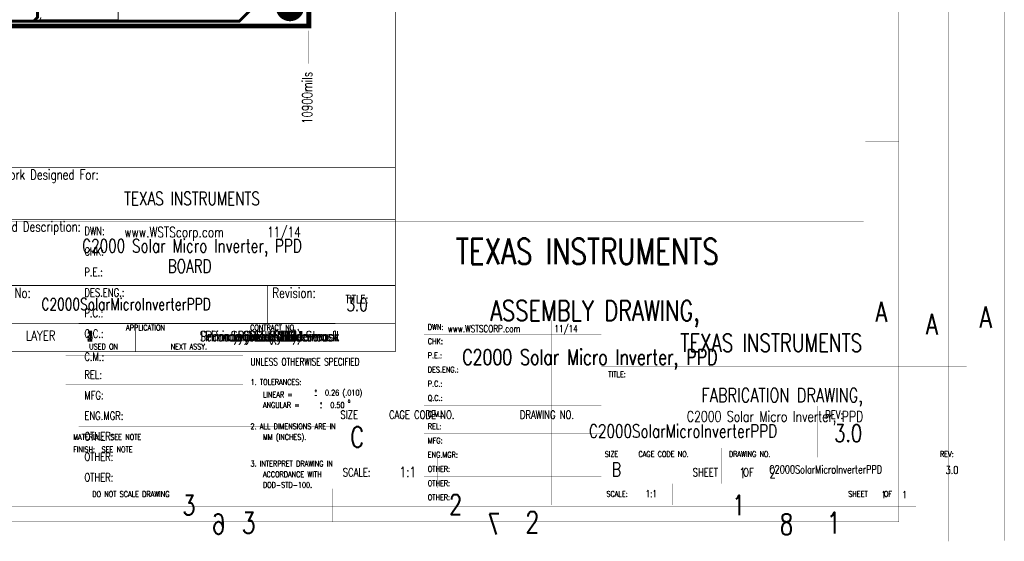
# Model space of a CAD drawing. Extents: x -7.2 to 18.3, y -5.6 to 10.9.
# Tile 90 of 112: x 7.8 to 18.3, y -5.6 to -0.1. Entities that reach past the tile are written whole.
import ezdxf
from ezdxf.enums import TextEntityAlignment as Align

# ---------------------------------------------------------------- set-up
doc = ezdxf.new("R2010")
doc.units = 0
for name, pattern in [('SIG_153', [2, 1, 1]), ('SIG_294', [2, 1, 1]), ('SIG_296', [2, 1, 1]), ('TRMIDX_2048', [2, 1, 1])]:
    doc.linetypes.add(name, pattern=pattern)
for name, color, linetype in [('2D_LINE_02', 112, 'CONTINUOUS'), ('2D_LINE_116', 255, 'CONTINUOUS'), ('2D_LINE_121', 146, 'CONTINUOUS'), ('2D_LINE_129', 2, 'CONTINUOUS'), ('2D_LINE_130', 106, 'CONTINUOUS'), ('BOARD_OUTLINE_00', 254, 'CONTINUOUS'), ('DIMENSION2_122', 254, 'CONTINUOUS'), ('DIMENSION4_122', 254, 'CONTINUOUS'), ('DIMENSION6_122', 254, 'CONTINUOUS'), ('DIMENSION7_122', 254, 'CONTINUOUS'), ('DRIL_NPLTE_THRU_01', 16, 'CONTINUOUS'), ('DRIL_NPLTE_THRU_03', 146, 'CONTINUOUS'), ('DRIL_NPLTE_THRU_04', 176, 'CONTINUOUS'), ('DRIL_SYMBOL', 254, 'CONTINUOUS'), ('PADS_BOT', 5, 'CONTINUOUS'), ('PADS_INNER', 1, 'CONTINUOUS'), ('PADS_TOP', 1, 'CONTINUOUS'), ('PADS_XR_131', 3, 'CONTINUOUS'), ('PADS_XR_132', 6, 'CONTINUOUS'), ('POUR_OUTLINE_03', 130, 'CONTINUOUS'), ('TEXT_01', 1, 'CONTINUOUS'), ('TEXT_02', 112, 'CONTINUOUS'), ('TEXT_03', 130, 'CONTINUOUS'), ('TEXT_04', 5, 'CONTINUOUS'), ('TEXT_116', 255, 'CONTINUOUS'), ('TEXT_121', 146, 'CONTINUOUS'), ('TEXT_122', 4, 'CONTINUOUS'), ('TEXT_123', 255, 'CONTINUOUS'), ('TEXT_125', 3, 'CONTINUOUS'), ('TEXT_126', 6, 'CONTINUOUS'), ('TEXT_127', 254, 'CONTINUOUS'), ('TEXT_129', 2, 'CONTINUOUS'), ('TEXT_130', 106, 'CONTINUOUS'), ('TRACE_03', 130, 'CONTINUOUS'), ('TRACE_04', 5, 'CONTINUOUS')]:
    doc.layers.add(name, color=color, linetype=linetype)
doc.styles.add('W0$0010890026', font='simplex', dxfattribs={"width": 0.75})
doc.styles.add('W0$00109', font='simplex', dxfattribs={"width": 0.75})
doc.styles.add('W0$0011250131', font='simplex', dxfattribs={"width": 0.75})
doc.styles.add('W0$0015', font='simplex', dxfattribs={"width": 0.75})
doc.styles.add('W0$005', font='simplex', dxfattribs={"width": 0.75})
doc.styles.add('W0$01', font='simplex', dxfattribs={"width": 0.75})

# ---------------------------------------------------------------- blocks, each defined once
blk = doc.blocks.new('SMOOTH_0$01')
at = {"const_width": 0.005}
blk.add_lwpolyline([(-0.0025, 0, 1), (0.0025, 0, 1)], format="xyb", close=True, dxfattribs=at)
blk = doc.blocks.new('BOARD_1')
at = {"layer": 'BOARD_OUTLINE_00', "const_width": 0.01}
blk.add_lwpolyline([(-2.0303, 2.4627), (9.0698, 2.4627), (9.0698, -5.5373), (-2.0303, -5.5373)], close=True, dxfattribs=at)
at = {"layer": 'BOARD_OUTLINE_00'}
blk.add_blockref('SMOOTH_0$01', (9.0698, -5.5373), dxfattribs=at)
blk = doc.blocks.new('SMOOTH_0$008')
at = {"const_width": 0.004}
blk.add_lwpolyline([(-0.002, 0, 1), (0.002, 0, 1)], format="xyb", close=True, dxfattribs=at)
blk = doc.blocks.new('DRAWING_7')
at = {"layer": '2D_LINE_116', "const_width": 0.008}
blk.add_lwpolyline([(-6.1542, 0), (7.2, 0), (7.2, 12.6876), (-6.1542, 12.6876)], close=True, dxfattribs=at)
at = {"layer": '2D_LINE_116'}
blk.add_blockref('SMOOTH_0$008', (7.2, 0), dxfattribs=at)
blk = doc.blocks.new('DRAWING_8')
at = {"layer": '2D_LINE_116', "const_width": 0.008}
blk.add_lwpolyline([(0, 0), (7.2, 0), (7.2, 1.95), (0, 1.95)], close=True, dxfattribs=at)
at = {"layer": '2D_LINE_116'}
for p in [(0, 1.95), (7.2, 1.95), (0, 0), (7.2, 0)]:
    blk.add_blockref('SMOOTH_0$008', p, dxfattribs=at)
blk = doc.blocks.new('DRAWING_9')
at = {"layer": '2D_LINE_116', "const_width": 0.008}
blk.add_lwpolyline([(0, 0), (4.35, 0), (4.35, -1.4), (0, -1.4)], close=True, dxfattribs=at)
at = {"layer": '2D_LINE_116'}
for p in [(0, 0), (4.35, 0), (0, -1.4), (4.35, -1.4)]:
    blk.add_blockref('SMOOTH_0$008', p, dxfattribs=at)
blk = doc.blocks.new('DRAWING_10')
at = {"layer": '2D_LINE_116', "const_width": 0.008}
blk.add_lwpolyline([(0, 0), (4.35, 0), (4.35, -0.3), (0, -0.3)], close=True, dxfattribs=at)
at = {"layer": '2D_LINE_116'}
for p in [(0, 0), (4.35, 0), (0, -0.3), (4.35, -0.3)]:
    blk.add_blockref('SMOOTH_0$008', p, dxfattribs=at)
blk = doc.blocks.new('DRAWING_11')
at = {"layer": '2D_LINE_116', "const_width": 0.008}
blk.add_lwpolyline([(0, 0), (1.6, 0), (1.6, -0.3), (0, -0.3)], close=True, dxfattribs=at)
at = {"layer": '2D_LINE_116'}
for p in [(0, 0), (1.6, 0), (0, -0.3), (1.6, -0.3)]:
    blk.add_blockref('SMOOTH_0$008', p, dxfattribs=at)
blk = doc.blocks.new('DRAWING_12')
at = {"layer": '2D_LINE_116', "const_width": 0.008}
blk.add_lwpolyline([(0, 0), (4.35, 0), (4.35, 0.55), (0, 0.55)], close=True, dxfattribs=at)
at = {"layer": '2D_LINE_116'}
for p in [(0, 0.55), (4.35, 0.55), (0, 0), (4.35, 0)]:
    blk.add_blockref('SMOOTH_0$008', p, dxfattribs=at)
blk = doc.blocks.new('DRAWING_13')
at = {"layer": '2D_LINE_116', "const_width": 0.008}
blk.add_lwpolyline([(0, 0), (4.35, 0), (4.35, 0.7), (0, 0.7)], close=True, dxfattribs=at)
at = {"layer": '2D_LINE_116'}
for p in [(0, 0.7), (4.35, 0.7), (0, 0), (4.35, 0)]:
    blk.add_blockref('SMOOTH_0$008', p, dxfattribs=at)
blk = doc.blocks.new('DRAWING_14')
at = {"layer": '2D_LINE_116', "const_width": 0.008}
blk.add_lwpolyline([(0, 0), (1.35, 0), (1.35, 0.4), (0, 0.4)], close=True, dxfattribs=at)
at = {"layer": '2D_LINE_116'}
for p in [(0, 0.4), (1.35, 0.4), (0, 0), (1.35, 0)]:
    blk.add_blockref('SMOOTH_0$008', p, dxfattribs=at)
blk = doc.blocks.new('SMOOTH_0$05')
at = {"const_width": 0.025}
blk.add_lwpolyline([(-0.0125, 0, 1), (0.0125, 0, 1)], format="xyb", close=True, dxfattribs=at)
blk = doc.blocks.new('DRAWING_275')
at = {"layer": '2D_LINE_02', "const_width": 0.05}
blk.add_lwpolyline([(-2.0303, 2.4627), (9.0698, 2.4627), (9.0698, -5.5373), (-2.0303, -5.5373)], close=True, dxfattribs=at)
at = {"layer": '2D_LINE_02'}
blk.add_blockref('SMOOTH_0$05', (9.0698, -5.5373), dxfattribs=at)
blk = doc.blocks.new('SMOOTH_0$001')
at = {"const_width": 0.0005}
blk.add_lwpolyline([(-0.00025, 0, 1), (0.00025, 0, 1)], format="xyb", close=True, dxfattribs=at)
blk = doc.blocks.new('DRAWING_292')
at = {"layer": '2D_LINE_121', "const_width": 0.001}
for points in [[(-0.352, -0.375), (25.148, -0.375), (25.148, 16.125), (-0.352, 16.125)], [(0, 0), (24.75, 0), (24.75, 15.75), (0, 15.75)]]:
    blk.add_lwpolyline(points, close=True, dxfattribs=at)
for points in [[(15.223, 0.004), (15.223, 1.954)], [(15.224, 1.954), (24.749, 1.954)], [(17.099, 0.004), (17.099, 1.954)], [(19.012, 0.004), (19.012, 1.954)], [(20.364, 0.004), (20.364, 1.954)], [(20.889, 0.004), (20.889, 1.954)], [(19.012, 1.804), (20.887, 1.804)], [(15.224, 1.766), (17.099, 1.766)], [(16.162, 1.766), (16.162, 0.829)], [(15.224, 1.579), (17.099, 1.579)], [(17.099, 1.602), (19.012, 1.602)], [(19.012, 1.654), (20.887, 1.654)], [(19.012, 1.504), (20.887, 1.504)], [(20.887, 1.466), (24.749, 1.466)], [(15.224, 1.429), (17.099, 1.429)], [(19.012, 1.354), (20.887, 1.354)], [(15.224, 1.279), (17.099, 1.279)], [(19.012, 1.204), (20.887, 1.204)], [(15.224, 1.129), (17.099, 1.129)], [(19.012, 1.054), (20.887, 1.054)], [(15.224, 0.979), (17.099, 0.979)], [(19.012, 0.904), (20.887, 0.904)], [(15.224, 0.829), (17.099, 0.829)], [(19.012, 0.754), (20.887, 0.754)], [(19.012, 0.604), (20.887, 0.604)], [(20.887, 0.604), (24.749, 0.604)], [(21.187, 0.229), (21.187, 0.604)], [(22.162, 0.229), (22.162, 0.604)], [(24.412, 0.229), (24.412, 0.604)], [(19.012, 0.454), (20.887, 0.454)], [(19.012, 0.304), (20.887, 0.304)], [(20.889, 0.231), (24.741, 0.231)], [(21.637, 0.004), (21.637, 0.229)], [(23.437, 0.004), (23.437, 0.229)], [(19.012, 0.154), (20.887, 0.154)], [(15.586, -0.375), (15.586, 0)], [(18.773, -0.375), (18.773, 0)], [(21.773, -0.375), (21.773, 0)]]:
    blk.add_lwpolyline(points, dxfattribs=at)
at = {"layer": '2D_LINE_121'}
for p in [(15.223, 1.954), (15.224, 1.954), (17.099, 1.954), (19.012, 1.954), (20.364, 1.954), (20.889, 1.954), (24.749, 1.954), (19.012, 1.804), (20.887, 1.804), (15.224, 1.766), (16.162, 1.766), (17.099, 1.766), (15.224, 1.579), (17.099, 1.602), (17.099, 1.579), (19.012, 1.654), (19.012, 1.602), (20.887, 1.654), (19.012, 1.504), (20.887, 1.504), (20.887, 1.466), (24.749, 1.466), (15.224, 1.429), (17.099, 1.429), (19.012, 1.354), (20.887, 1.354), (15.224, 1.279), (17.099, 1.279), (19.012, 1.204), (20.887, 1.204), (15.224, 1.129), (17.099, 1.129), (19.012, 1.054), (20.887, 1.054), (15.224, 0.979), (17.099, 0.979), (19.012, 0.904), (20.887, 0.904), (15.224, 0.829), (16.162, 0.829), (17.099, 0.829), (19.012, 0.754), (20.887, 0.754), (19.012, 0.604), (20.887, 0.604), (20.887, 0.604), (21.187, 0.604), (22.162, 0.604), (24.412, 0.604), (24.749, 0.604), (19.012, 0.454), (20.887, 0.454), (19.012, 0.304), (20.887, 0.304), (20.889, 0.231), (21.187, 0.229), (21.637, 0.229), (22.162, 0.229), (23.437, 0.229), (24.412, 0.229), (24.741, 0.231), (19.012, 0.154), (20.887, 0.154), (15.223, 0.004), (15.586, 0), (17.099, 0.004), (18.773, 0), (19.012, 0.004), (20.364, 0.004), (20.889, 0.004), (21.637, 0.004), (21.773, 0), (23.437, 0.004), (24.75, 0), (15.586, -0.375), (18.773, -0.375), (21.773, -0.375), (25.148, -0.375)]:
    blk.add_blockref('SMOOTH_0$001', p, dxfattribs=at)
at = {"layer": 'TEXT_121', "style": 'W0$0015', "width": 0.75}
for s, height, p in [('A', 0.225, (24.886, 1.875)), ('APPLICATION', 0.06, (15.862, 1.847)), ('CONTRACT NO.', 0.06, (17.174, 1.847)), ('DWN:', 0.06, (19.053, 1.853)), ('www.WSTSCORP.com       11/14', 0.07501, (19.265, 1.828)), ('USED ON', 0.06, (15.472, 1.646)), ('NEXT ASSY.', 0.06, (16.334, 1.646)), ('CHK:', 0.06, (19.053, 1.703)), ('P.E.:', 0.06, (19.053, 1.553)), ('UNLESS OTHERWISE SPECIFIED', 0.075, (17.178, 1.478)), ('DES.ENG.:', 0.06, (19.053, 1.403)), ('TITLE:', 0.06, (20.962, 1.354)), ('1. TOLERANCES:', 0.06, (17.178, 1.271)), ('P.C.:', 0.06, (19.053, 1.253)), ('LINEAR =', 0.06, (17.309, 1.14)), ('+', 0.03, (17.853, 1.196)), ('-', 0.03, (17.853, 1.148)), ('0.26 (.010)', 0.06, (17.966, 1.159)), ('Q.C.:', 0.06, (19.053, 1.103)), ('ANGULAR =', 0.06, (17.309, 1.028)), ('+', 0.03, (17.909, 1.065)), ('0.50', 0.06, (18.022, 1.028)), ('0', 0.03, (18.209, 1.084)), ('-', 0.03, (17.909, 1.017)), ('C.M.:', 0.06, (19.053, 0.934)), ('2. ALL DIMENSIONS ARE IN', 0.06, (17.178, 0.803)), ('REL:', 0.06, (19.053, 0.803)), ('MATERIAL:  SEE NOTE', 0.06, (15.303, 0.69)), ('MM (INCHES).', 0.06, (17.309, 0.69)), ('MFG:', 0.06, (19.053, 0.653)), ('FINISH:  SEE NOTE', 0.06, (15.303, 0.559)), ('ENG.MGR:', 0.06, (19.053, 0.503)), ('SIZE', 0.06, (20.924, 0.51)), ('CAGE CODE NO.', 0.06, (21.28, 0.51)), ('DRAWING NO.', 0.06, (22.237, 0.51)), ('REV:', 0.06, (24.468, 0.51)), ('3. INTERPRET DRAWING IN', 0.06, (17.178, 0.409)), ('B', 0.15, (20.996, 0.302)), ('ACCORDANCE WITH', 0.06, (17.309, 0.296)), ('OTHER:', 0.06, (19.053, 0.353)), ('DOD-STD-100.', 0.06, (17.309, 0.184)), ('OTHER:', 0.06, (19.053, 0.203)), ('DO NOT SCALE DRAWING', 0.06, (15.505, 0.087)), ('OTHER:', 0.06, (19.053, 0.053)), ('SCALE:', 0.06, (20.942, 0.089)), ('1:1', 0.075, (21.356, 0.084)), ('SHEET     OF', 0.06, (23.499, 0.089)), ('1    1', 0.075, (23.85, 0.075)), ('3', 0.225, (17.086, -0.3)), ('2', 0.225, (20.086, -0.292)), ('1', 0.225, (23.273, -0.3))]:
    blk.add_text(s, height=height, dxfattribs=at).set_placement(p)
for s, height, p in [('TEXAS INSTRUMENTS', 0.1875, (22.684, 1.716)), ('FABRICATION DRAWING,', 0.15, (22.8, 1.163)), ('C2000 Solar Micro Inverter, PPD', 0.1125, (22.725, 0.938)), ('C2000SolarMicroInverterPPD', 0.084, (23.26, 0.378)), ('3.0', 0.084, (24.596, 0.372))]:
    blk.add_text(s, height=height, dxfattribs=at).set_placement(p, align=Align.MIDDLE_CENTER)
blk = doc.blocks.new('DRAWING_315')
at = {"layer": '2D_LINE_130', "const_width": 0.001}
for points in [[(23.859, -0.705), (-0.889, -0.705), (-0.889, 15.308), (23.859, 15.308)], [(23.518, -0.341), (-0.502, -0.341), (-0.502, 14.945), (23.518, 14.945)]]:
    blk.add_lwpolyline(points, close=True, dxfattribs=at)
for points in [[(23.859, 3.444), (23.495, 3.444)], [(14.579, -0.705), (14.579, -0.341)], [(17.672, -0.705), (17.672, -0.341)], [(20.584, -0.705), (20.584, -0.341)]]:
    blk.add_lwpolyline(points, dxfattribs=at)
at = {"layer": '2D_LINE_130'}
for p in [(23.495, 3.444), (23.859, 3.444), (14.579, -0.341), (17.672, -0.341), (20.584, -0.341), (23.518, -0.341), (14.579, -0.705), (17.672, -0.705), (20.584, -0.705), (23.859, -0.705)]:
    blk.add_blockref('SMOOTH_0$001', p, dxfattribs=at)
at = {"layer": 'TEXT_130', "style": 'W0$0011250131', "text_generation_flag": 2, "width": 0.75}
for s, p in [('A', (23.75, 1.479)), ('6', (16.216, -0.632)), ('7', (19.128, -0.632)), ('8', (22.221, -0.632))]:
    blk.add_text(s, height=0.218, dxfattribs=at).set_placement(p)
blk = doc.blocks.new('DRAWING_316')
at = {"layer": '2D_LINE_129', "const_width": 0.001}
for points in [[(-19.235, -14.937), (4.721, -14.937), (4.721, 0.564), (-19.235, 0.564)], [(-18.905, -14.585), (4.346, -14.585), (4.346, 0.211), (-18.905, 0.211)]]:
    blk.add_lwpolyline(points, close=True, dxfattribs=at)
for points in [[(4.368, -10.921), (4.721, -10.921)], [(-9.431, -11.759), (4.349, -11.759)], [(-3.952, -14.58), (-3.952, -11.759)], [(-1.995, -14.58), (-1.995, -11.759)], [(-1.235, -14.58), (-1.235, -11.759)], [(-3.952, -11.976), (-1.239, -11.976)], [(-6.719, -12.268), (-3.952, -12.268)], [(-3.952, -12.193), (-1.239, -12.193)], [(-3.952, -12.41), (-1.239, -12.41)], [(-1.239, -12.465), (4.349, -12.465)], [(-3.952, -12.627), (-1.239, -12.627)], [(-3.952, -12.844), (-1.239, -12.844)], [(-3.952, -13.061), (-1.239, -13.061)], [(-3.952, -13.278), (-1.239, -13.278)], [(-3.952, -13.495), (-1.239, -13.495)], [(-3.952, -13.712), (-1.239, -13.712)], [(-1.239, -13.712), (4.349, -13.712)], [(-0.805, -14.255), (-0.805, -13.712)], [(0.605, -14.255), (0.605, -13.712)], [(3.861, -14.255), (3.861, -13.712)], [(-3.952, -13.929), (-1.239, -13.929)], [(-3.952, -14.146), (-1.239, -14.146)], [(-1.236, -14.252), (4.337, -14.252)], [(-0.154, -14.58), (-0.154, -14.255)], [(2.45, -14.58), (2.45, -14.255)], [(-3.952, -14.363), (-1.239, -14.363)], [(-4.263, -14.937), (-4.263, -14.585)], [(-1.268, -14.937), (-1.268, -14.585)], [(1.55, -14.937), (1.55, -14.585)]]:
    blk.add_lwpolyline(points, dxfattribs=at)
at = {"layer": '2D_LINE_129'}
for p in [(4.368, -10.921), (4.721, -10.921), (-3.952, -11.759), (-1.995, -11.759), (-1.235, -11.759), (4.349, -11.759), (-3.952, -11.976), (-1.239, -11.976), (-3.952, -12.193), (-3.952, -12.268), (-1.239, -12.193), (-3.952, -12.41), (-1.239, -12.41), (-1.239, -12.465), (4.349, -12.465), (-3.952, -12.627), (-1.239, -12.627), (-3.952, -12.844), (-1.239, -12.844), (-3.952, -13.061), (-1.239, -13.061), (-3.952, -13.278), (-1.239, -13.278), (-3.952, -13.495), (-1.239, -13.495), (-3.952, -13.712), (-1.239, -13.712), (-1.239, -13.712), (-0.805, -13.712), (0.605, -13.712), (3.861, -13.712), (4.349, -13.712), (-3.952, -13.929), (-1.239, -13.929), (-3.952, -14.146), (-1.239, -14.146), (-1.236, -14.252), (-0.805, -14.255), (-0.154, -14.255), (0.605, -14.255), (2.45, -14.255), (3.861, -14.255), (4.337, -14.252), (-3.952, -14.363), (-1.239, -14.363), (-4.263, -14.585), (-3.952, -14.58), (-1.995, -14.58), (-1.268, -14.585), (-1.235, -14.58), (-0.154, -14.58), (1.55, -14.585), (2.45, -14.58), (4.346, -14.585), (-4.263, -14.937), (-1.268, -14.937), (1.55, -14.937), (4.721, -14.937)]:
    blk.add_blockref('SMOOTH_0$001', p, dxfattribs=at)
at = {"layer": 'TEXT_129', "width": 0.75}
for s, height, style, p in [('DWN:', 0.0868, 'W0$0010890026', (-3.892, -11.906)), ('www.WSTScorp.com      11/14', 0.10851, 'W0$00109', (-3.469, -11.929)), ('CHK:', 0.0868, 'W0$0010890026', (-3.892, -12.123)), ('P.E.:', 0.0868, 'W0$0010890026', (-3.892, -12.34)), ('DES.ENG.:', 0.0868, 'W0$0010890026', (-3.892, -12.557)), ('TITLE:', 0.0868, 'W0$0010890026', (-1.131, -12.627)), ('P.C.:', 0.0868, 'W0$0010890026', (-3.892, -12.774)), ('A', 0.211, 'W0$0010890026', (4.474, -12.823)), ('Q.C.:', 0.0868, 'W0$0010890026', (-3.892, -12.991)), ('C.M.:', 0.0868, 'W0$0010890026', (-3.892, -13.235)), ('REL:', 0.0868, 'W0$0010890026', (-3.892, -13.425)), ('MFG:', 0.0868, 'W0$0010890026', (-3.892, -13.642)), ('ENG.MGR:', 0.0868, 'W0$0010890026', (-3.892, -13.859)), ('SIZE', 0.0868, 'W0$0010890026', (-1.185, -13.848)), ('CAGE CODE NO.', 0.0868, 'W0$0010890026', (-0.67, -13.848)), ('DRAWING NO.', 0.0868, 'W0$0010890026', (0.714, -13.848)), ('REV:', 0.0868, 'W0$0010890026', (3.942, -13.848)), ('C', 0.217, 'W0$0010890026', (-1.081, -14.149)), ('3.0', 0.183, 'W0$00109', (4.038, -14.092)), ('OTHER:', 0.0868, 'W0$0010890026', (-3.892, -14.076)), ('OTHER:', 0.0868, 'W0$0010890026', (-3.892, -14.293)), ('1:1', 0.1085, 'W0$0010890026', (-0.559, -14.464)), ('1    2', 0.1085, 'W0$0010890026', (3.033, -14.474)), ('OTHER:', 0.0868, 'W0$0010890026', (-3.892, -14.51)), ('SCALE:', 0.0868, 'W0$0010890026', (-1.159, -14.457)), ('SHEET     OF', 0.0868, 'W0$0010890026', (2.541, -14.457)), ('3', 0.211, 'W0$0010890026', (-2.854, -14.867)), ('2', 0.211, 'W0$0010890026', (-0.035, -14.86)), ('1', 0.211, 'W0$0010890026', (2.959, -14.867))]:
    blk.add_text(s, height=height, dxfattribs=dict(at, style=style)).set_placement(p)
for s, height, style, p in [('TEXAS INSTRUMENTS', 0.27126, 'W0$0010890026', (1.426, -12.079)), ('ASSEMBLY DRAWING,', 0.21701, 'W0$0010890026', (1.508, -12.705)), ('C2000 Solar Micro Inverter, PPD', 0.16276, 'W0$00109', (1.454, -13.195)), ('C2000SolarMicroInverterPPD', 0.14, 'W0$00109', (2.439, -13.977))]:
    blk.add_text(s, height=height, dxfattribs=dict(at, style=style)).set_placement(p, align=Align.MIDDLE_CENTER)
blk = doc.blocks.new('D_1dfeghi_323')
at = {"layer": 'DIMENSION2_122', "linetype": 'TRMIDX_2048', "const_width": 0.005}
blk.add_lwpolyline([(10.9, -0.55)], close=True, dxfattribs=at)
at = {"layer": 'DIMENSION4_122', "linetype": 'TRMIDX_2048', "const_width": 0.005}
blk.add_lwpolyline([(10.9, -0.55), (10.9, -0.55), (10.9, -0.55)], close=True, dxfattribs=at)
at = {"layer": 'DIMENSION6_122', "linetype": 'TRMIDX_2048', "const_width": 0.005}
blk.add_lwpolyline([(10.9, -0.25), (10.9, -0.6)], dxfattribs=at)
at = {"layer": 'DIMENSION7_122', "linetype": 'TRMIDX_2048', "const_width": 0.001}
blk.add_lwpolyline([(10.9, -0.2), (10.9, -0.2)], dxfattribs=at)
at = {"layer": 'TEXT_122', "style": 'W0$005', "width": 0.75}
blk.add_text('10900mils', height=0.105, rotation=90, dxfattribs=at).set_placement((10.935, -1.235))
blk = doc.blocks.new('POUR_OUTLINE_1')
at = {"layer": 'POUR_OUTLINE_03', "const_width": 0.01}
blk.add_lwpolyline([(-11.765, -19.522, -0.198912), (-11.776, -19.547), (-11.776, -19.547), (-10.947, -19.547), (-10.947, -19.268, -4.326404)], format="xyb", dxfattribs=at)
blk = doc.blocks.new('POUR_HEADER_0')
blk.add_blockref('POUR_OUTLINE_1', (16.9203, 12.3322))
blk = doc.blocks.new('DRIL_SYMBOL_0$18')
at = {"layer": 'DRIL_SYMBOL', "const_width": 0.002}
for points in [[(-0.01, 0), (0.01, 0)], [(0, -0.01), (0, 0.01)]]:
    blk.add_lwpolyline(points, dxfattribs=at)
blk = doc.blocks.new('DRIL_HOLE_0$18')
at = {"const_width": 0.09}
blk.add_lwpolyline([(-0.045, 0, 1), (0.045, 0, 1)], format="xyb", close=True, dxfattribs=at)
blk.add_blockref('DRIL_SYMBOL_0$18', (0, 0))
blk = doc.blocks.new('PAD_70')
at = {"const_width": 0.0025}
blk.add_lwpolyline([(0, -0.00125, 1), (0, 0.00125, 1)], format="xyb", close=True, dxfattribs=at)
blk = doc.blocks.new('PAD_137')
at = {"const_width": 0.15}
blk.add_lwpolyline([(0, -0.075, 1), (0, 0.075, 1)], format="xyb", close=True, dxfattribs=at)
blk = doc.blocks.new('STK_TOP_78')
at = {"layer": 'DRIL_NPLTE_THRU_01'}
blk.add_blockref('DRIL_HOLE_0$18', (0, 0), dxfattribs=at)
at = {"layer": 'DRIL_NPLTE_THRU_03'}
blk.add_blockref('DRIL_HOLE_0$18', (0, 0), dxfattribs=at)
at = {"layer": 'DRIL_NPLTE_THRU_04'}
blk.add_blockref('DRIL_HOLE_0$18', (0, 0), dxfattribs=at)
at = {"layer": 'PADS_BOT'}
blk.add_blockref('PAD_70', (0, 0), dxfattribs=at)
at = {"layer": 'PADS_INNER'}
blk.add_blockref('PAD_70', (0, 0), dxfattribs=at)
at = {"layer": 'PADS_TOP'}
blk.add_blockref('PAD_70', (0, 0), dxfattribs=at)
at = {"layer": 'PADS_XR_131'}
blk.add_blockref('PAD_137', (0, 0), dxfattribs=at)
at = {"layer": 'PADS_XR_132'}
blk.add_blockref('PAD_137', (0, 0), dxfattribs=at)
blk = doc.blocks.new('SYM_TOP_64')
blk.add_blockref('STK_TOP_78', (-0.0001, 0.0001))
blk = doc.blocks.new('PART_TOP_454')
blk.add_blockref('SYM_TOP_64', (0, 0))
blk = doc.blocks.new('SMOOTH_0$03')
at = {"const_width": 0.015}
blk.add_lwpolyline([(-0.0075, 0, 1), (0.0075, 0, 1)], format="xyb", close=True, dxfattribs=at)

msp = doc.modelspace()

# ---------------------------------------------------------------- linework, layer by layer
at = {"layer": 'TRACE_03', "linetype": 'SIG_294', "const_width": 0.03}
for points in [[(7.99, -0.15), (0.59, -0.15), (0.47, -0.03), (0.475, 0.39)], [(7.99, -0.15), (8.03, -0.11), (8.03, -0.01)]]:
    msp.add_lwpolyline(points, dxfattribs=at)
at = {"layer": 'TRACE_04', "linetype": 'SIG_296', "const_width": 0.03}
msp.add_lwpolyline([(0.005, 1.14), (0.35, 0.795), (0.35, -0.045), (0.455, -0.15), (10.165, -0.15), (10.275, -0.04), (10.275, 0.3)], dxfattribs=at)

# ---------------------------------------------------------------- block references
for name, p in [('DRAWING_292', (-6.895, -5.265)), ('DRAWING_315', (-6.199, -4.941)), ('DRAWING_316', (12.418, 9.496)), ('DRAWING_7', (4.614, -3.643)), ('DRAWING_275', (1.83, 5.337)), ('BOARD_1', (1.83, 5.337)), ('PART_TOP_454', (10.7, 0)), ('D_1dfeghi_323', (0, 0)), ('DRAWING_8', (4.614, -3.643)), ('DRAWING_12', (7.464, -2.243)), ('DRAWING_9', (7.464, -2.243)), ('DRAWING_13', (7.464, -2.943)), ('DRAWING_14', (10.464, -3.343)), ('DRAWING_10', (7.464, -3.343)), ('DRAWING_11', (7.464, -3.343))]:
    msp.add_blockref(name, p)
at = {"linetype": 'SIG_153'}
msp.add_blockref('POUR_HEADER_0', (2.91, 7.08), dxfattribs=at)
at = {"layer": 'TRACE_03'}
msp.add_blockref('SMOOTH_0$03', (7.99, -0.15), dxfattribs=at)
msp.add_blockref('SMOOTH_0$03', (7.99, -0.15), dxfattribs=at)
at = {"layer": 'TRACE_04'}
msp.add_blockref('SMOOTH_0$03', (10.165, -0.15), dxfattribs=at)

# ---------------------------------------------------------------- texts
at = {"layer": 'TEXT_01', "style": 'W0$01', "width": 0.75}
for s, p in [('1', (8.585, -3.478)), ('Primary Side', (10.485, -3.478))]:
    msp.add_text(s, height=0.105, dxfattribs=at).set_placement(p, align=Align.MIDDLE_CENTER)
at = {"layer": 'TEXT_02', "style": 'W0$01', "width": 0.75}
for s, p in [('2', (8.585, -3.478)), ('GND (NEG)', (10.485, -3.478))]:
    msp.add_text(s, height=0.105, dxfattribs=at).set_placement(p, align=Align.MIDDLE_CENTER)
at = {"layer": 'TEXT_03', "style": 'W0$01', "width": 0.75}
for s, p in [('3', (8.585, -3.478)), ('Power (NEG)', (10.485, -3.478))]:
    msp.add_text(s, height=0.105, dxfattribs=at).set_placement(p, align=Align.MIDDLE_CENTER)
at = {"layer": 'TEXT_04', "style": 'W0$01', "width": 0.75}
for s, p in [('4', (8.585, -3.478)), ('Secondary Side', (10.485, -3.478))]:
    msp.add_text(s, height=0.105, dxfattribs=at).set_placement(p, align=Align.MIDDLE_CENTER)
at = {"layer": 'TEXT_116', "style": 'W0$01', "width": 0.75}
for s, height, p in [('Artwork Designed For:', 0.105, (7.514, -1.823)), ('Board Description:', 0.105, (7.514, -2.373)), ('Part No:', 0.105, (7.514, -3.073)), ('Revision:', 0.105, (10.514, -3.073)), ('C2000SolarMicroInverterPPD', 0.126, (8.072, -3.204))]:
    msp.add_text(s, height=height, dxfattribs=at).set_placement(p)
for s, height, p in [('TEXAS INSTRUMENTS', 0.14, (9.664, -2.023)), ('C2000 Solar Micro Inverter, PPD', 0.14, (9.664, -2.523)), ('BOARD', 0.14, (9.639, -2.738)), ('3.0', 0.14, (11.41, -3.145)), ('LAYER', 0.105, (8.064, -3.473))]:
    msp.add_text(s, height=height, dxfattribs=at).set_placement(p, align=Align.MIDDLE_CENTER)
at = {"layer": 'TEXT_123', "style": 'W0$01', "width": 0.75}
msp.add_text('Primary Side Silkscreen', height=0.105, dxfattribs=at).set_placement((10.435, -3.478), align=Align.MIDDLE_CENTER)
at = {"layer": 'TEXT_125', "style": 'W0$01', "width": 0.75}
msp.add_text('Primary Side Soldermask', height=0.105, dxfattribs=at).set_placement((10.535, -3.478), align=Align.MIDDLE_CENTER)
at = {"layer": 'TEXT_126', "style": 'W0$01', "width": 0.75}
msp.add_text('Secondary Side Soldermask', height=0.105, dxfattribs=at).set_placement((10.485, -3.478), align=Align.MIDDLE_CENTER)
at = {"layer": 'TEXT_127', "style": 'W0$01', "width": 0.75}
msp.add_text('Primary Side Solder Stencil', height=0.105, dxfattribs=at).set_placement((10.485, -3.478), align=Align.MIDDLE_CENTER)

doc.saveas('drawing.dxf')
